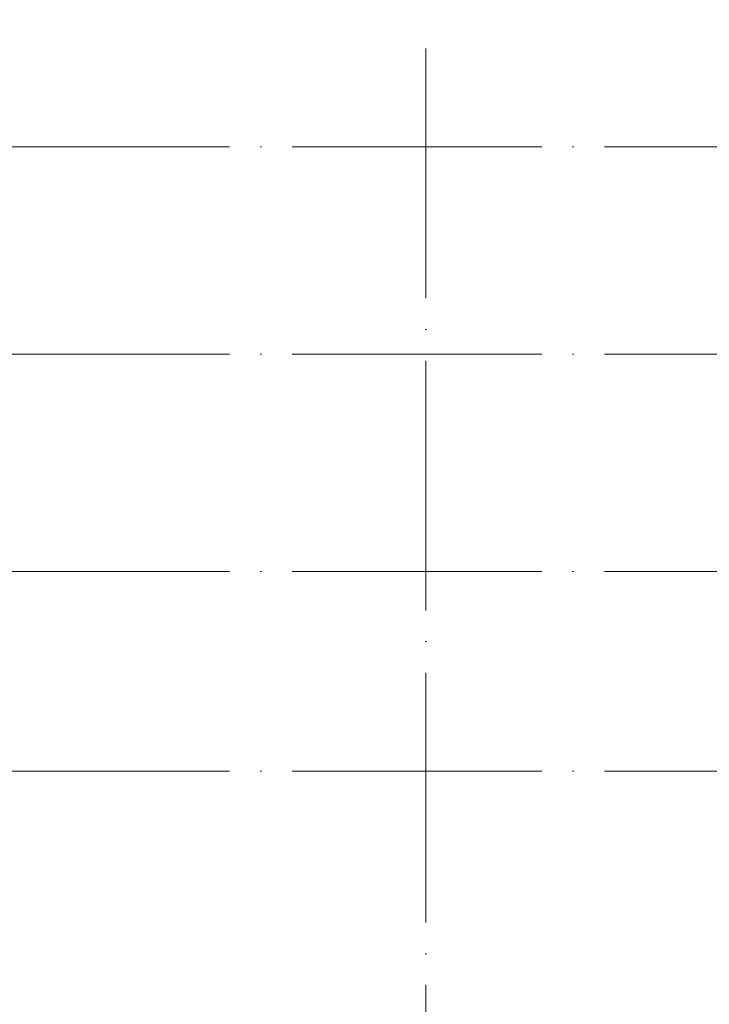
# Model space of a CAD drawing. Header units: millimetres. Extents: x -30540 to 143646, y -11730 to 123410.
# Tile 54 of 114: x 44503 to 55543, y 106515 to 122288. Entities that reach past the tile are written whole.
import ezdxf

# ---------------------------------------------------------------- set-up
doc = ezdxf.new("R2010")
doc.units = ezdxf.units.MM
doc.linetypes.add('ADSK_Линия сетки', pattern=[5000, 4000, -500, 0, -500])
doc.layers.add('S-GRID-____-OTLN', color=7, linetype='Continuous', lineweight=9)

msp = doc.modelspace()

# ---------------------------------------------------------------- linework, layer by layer
at = {"layer": 'S-GRID-____-OTLN', "color": 253, "linetype": 'ADSK_Линия сетки', "true_color": 0xaaaaaa}
for p, q in [((51005.3, 67824.7), (51005.3, 122287.9)), ((67863.4, 120250), (9800.2, 120250)), ((67863.4, 116930), (9800.2, 116930)), ((67863.4, 113450), (9800.2, 113450)), ((67863.4, 110250), (9800.2, 110250))]:
    msp.add_line(p, q, dxfattribs=at)

doc.saveas('drawing.dxf')
